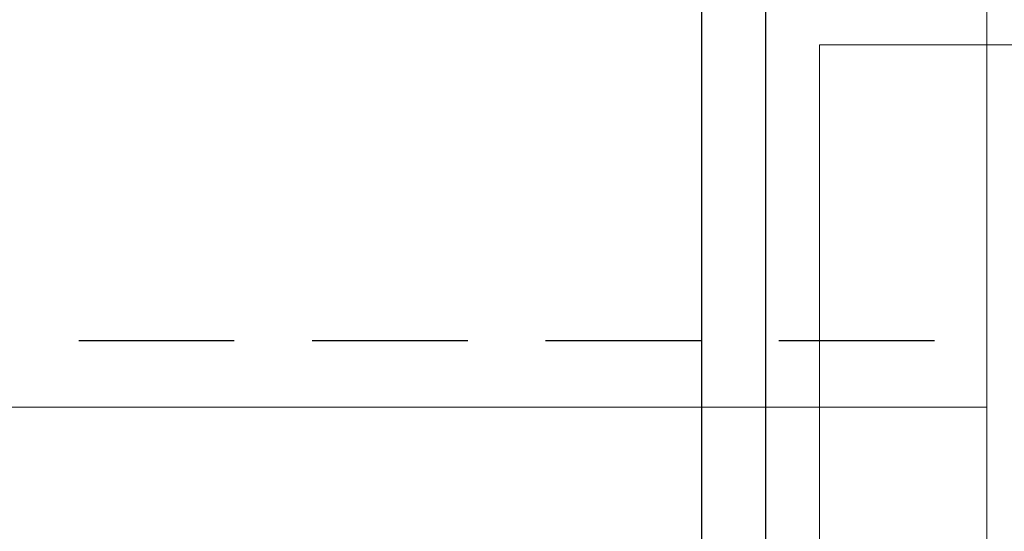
# Model space of a CAD drawing. Header units: millimetres. Extents: x 4480191 to 4481199, y -30324204 to -30323479.
# Tile 142 of 256: x 4480261.622 to 4480262.887, y -30323835.295 to -30323834.637. Entities that reach past the tile are written whole.
import ezdxf

# ---------------------------------------------------------------- set-up
doc = ezdxf.new("R2010")
doc.units = ezdxf.units.MM
doc.linetypes.add('JIS_02_2.0', pattern=[0.3, 0.2, -0.1])
for name, color, linetype, lineweight in [('EL-Condutos QD (Baixa)', 54, 'Continuous', 25), ('EL-Textos conduto', 7, 'Continuous', 9), ('IFC-Parede padrão-Contorno', 44, 'Continuous', 5), ('IFC-Parede-Contorno', 42, 'Continuous', 5)]:
    doc.layers.add(name, color=color, linetype=linetype, lineweight=lineweight)

msp = doc.modelspace()

# ---------------------------------------------------------------- linework, layer by layer
at = {"color": 3, "linetype": 'JIS_02_2.0'}
msp.add_lwpolyline([(4480250.5094, -30323798.2248), (4480271.1979, -30323798.2248), (4480271.1979, -30323835.0503), (4480250.5094, -30323835.0503)], close=True, dxfattribs=at)
at = {"layer": 'EL-Condutos QD (Baixa)'}
for p, q in [((4480262.4982, -30323825.8873), (4480262.4982, -30323835.7202)), ((4480262.5811, -30323835.6282), (4480262.5811, -30323831.4438))]:
    msp.add_line(p, q, dxfattribs=at)
at = {"layer": 'EL-Textos conduto'}
msp.add_lwpolyline([(4480262.6498, -30323835.8696), (4480262.6498, -30323834.6696), (4480263.961, -30323834.6696)], dxfattribs=at)
at = {"layer": 'IFC-Parede padrão-Contorno', "color": 8, "lineweight": 5}
msp.add_line((4480262.8652, -30323845.9527), (4480262.8652, -30323805.5004), dxfattribs=at)
at = {"layer": 'IFC-Parede-Contorno', "color": 8, "lineweight": 5}
msp.add_line((4480255.8947, -30323835.1356), (4480262.8652, -30323835.1356), dxfattribs=at)

doc.saveas('drawing.dxf')
